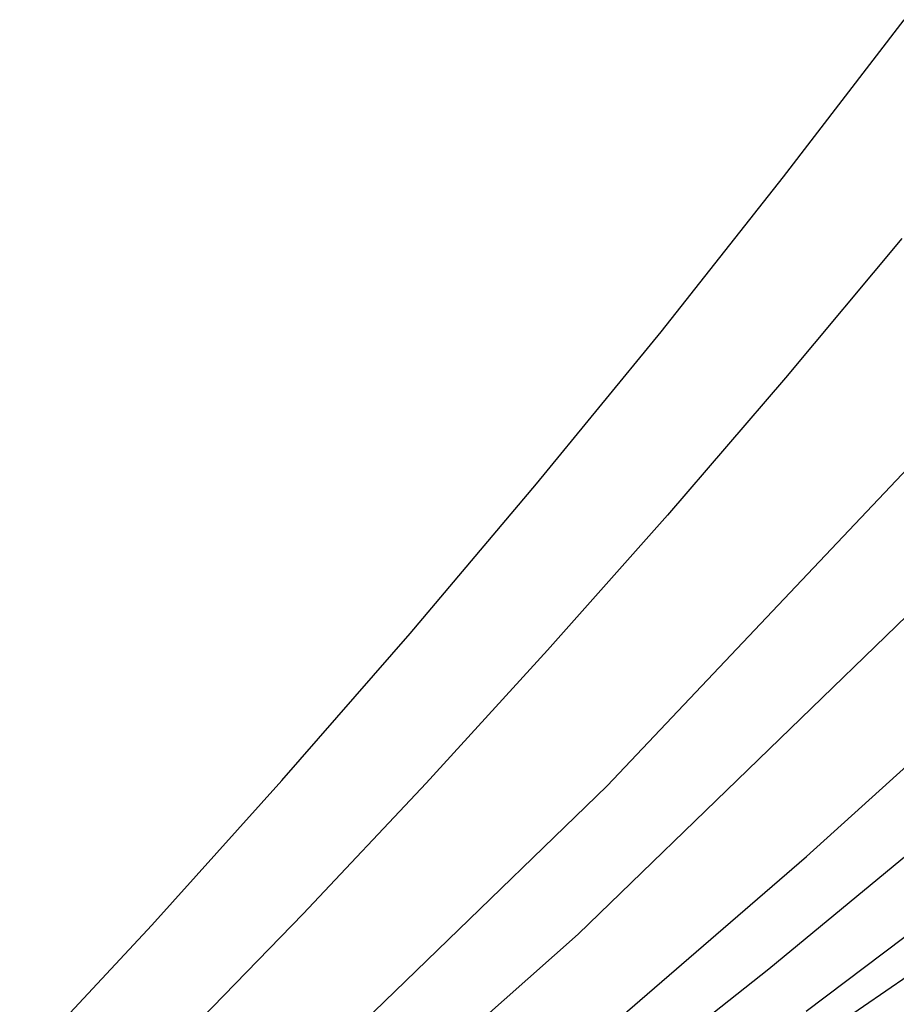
# Model space of a CAD drawing. Header units: millimetres. Extents: x 8 to 671, y 12 to 523.
# Tile 26 of 64: x 569.52 to 571.18, y 55.77 to 57.64. Entities that reach past the tile are written whole.
import ezdxf

# ---------------------------------------------------------------- set-up
doc = ezdxf.new("R2010")
doc.units = ezdxf.units.MM

msp = doc.modelspace()

# ---------------------------------------------------------------- linework, layer by layer
at = {"color": 7, "linetype": 'Continuous', "lineweight": 30, "flags": 128}
for points in [[(569.5216, 55.6552), (569.7718, 55.9239), (570.0184, 56.1976), (570.2615, 56.4761), (570.5008, 56.7596), (570.7365, 57.0479), (570.9685, 57.341), (571.1968, 57.6389)], [(571.1929, 57.2247), (570.9723, 56.9604), (570.7485, 56.7003), (570.5217, 56.4444), (570.2917, 56.1927), (570.0586, 55.9453), (569.8225, 55.7022)], [(569.9515, 55.526), (570.6346, 56.188), (571.2935, 56.8843)], [(571.2627, 56.5685), (570.5797, 55.9067), (569.8731, 55.2795)], [(570.6593, 55.7488), (571.0123, 56.054), (571.3595, 56.3677)], [(571.2996, 56.1368), (570.941, 55.8403), (570.5769, 55.5525)], [(571.0116, 55.761), (571.3812, 56.04)], [(571.289, 55.8861), (570.9086, 55.6247)]]:
    msp.add_lwpolyline(points, dxfattribs=at)

doc.saveas('drawing.dxf')
